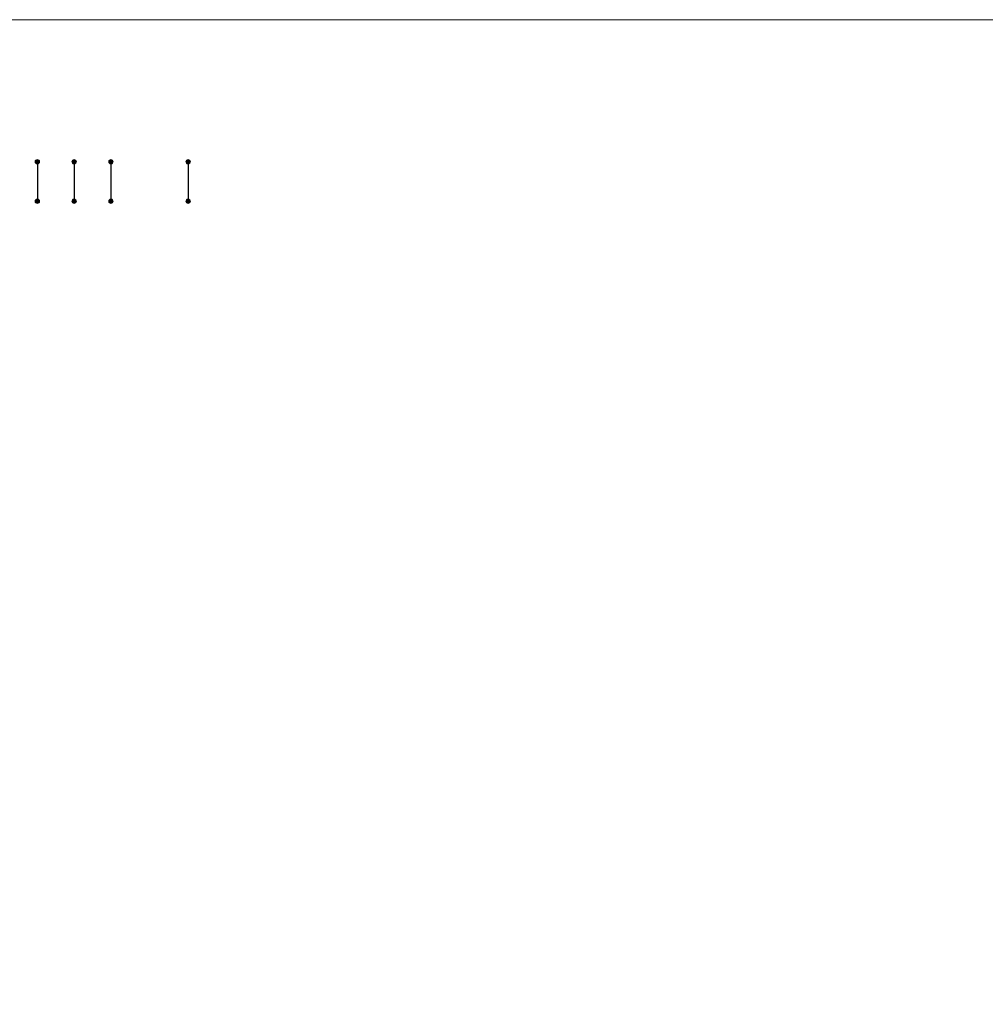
# Model space of a CAD drawing. Extents: x 5346 to 6925, y 23818 to 24070.
# Tile 6 of 10: x 5444 to 5576, y 23936 to 24070. Entities that reach past the tile are written whole.
import ezdxf

# ---------------------------------------------------------------- set-up
doc = ezdxf.new("R2010")
doc.units = 0
doc.header["$MEASUREMENT"] = 0
doc.layers.add('B_ANNO_NOPLOT', color=47, linetype='Continuous', lineweight=18, plot=False)
doc.layers.add('B_REBAR', color=5, linetype='Continuous', lineweight=25)

# ---------------------------------------------------------------- blocks, each defined once
blk = doc.blocks.new('DOT')
at = {"lineweight": 0}
h = blk.add_hatch(color=256, dxfattribs=at)
h.dxf.hatch_style = 1
h.paths.add_polyline_path([(0.25, 0, 1), (-0.25, 0, 1)])
blk.add_circle((0, 0), 0.25, dxfattribs=at)
blk.add_circle((0, 0), 0.25, dxfattribs=at)
blk = doc.blocks.new('REBAR PLAN')
at = {"layer": 'B_REBAR'}
blk.add_line((0, 2.9875), (0, -2.9875), dxfattribs=at)
at = {"layer": 'B_REBAR', "xscale": 1.2, "yscale": 1.2, "zscale": 1.2}
for p in [(0, 2.6875), (0, -2.6875)]:
    blk.add_blockref('DOT', p, dxfattribs=at)
blk = doc.blocks.new('*U64')
at = {"layer": 'B_ANNO_NOPLOT', "flags": 128}
blk.add_lwpolyline([(0, 0), (0, 252), (323.93, 252), (323.93, 238.86), (378, 238.86), (378, 40.5), (316.57, 40.5), (316.57, 0)], close=True, dxfattribs=at)
at = {"layer": 'B_REBAR'}
for p in [(100.44, 230.01), (105.44, 230.01), (110.44, 230.01), (120.94, 230.01)]:
    blk.add_blockref('REBAR PLAN', p, dxfattribs=at)
blk = doc.blocks.new('*U59')
at = {"layer": 'B_ANNO_NOPLOT', "flags": 128}
blk.add_lwpolyline([(0, 0), (0, 252), (323.93, 252), (323.93, 238.86), (378, 238.86), (378, 40.5), (316.57, 40.5), (316.57, 0)], close=True, dxfattribs=at)

msp = doc.modelspace()

# ---------------------------------------------------------------- block references
for name in ['*U64', '*U59']:
    msp.add_blockref(name, (5346.3, 23817.78))

doc.saveas('drawing.dxf')
